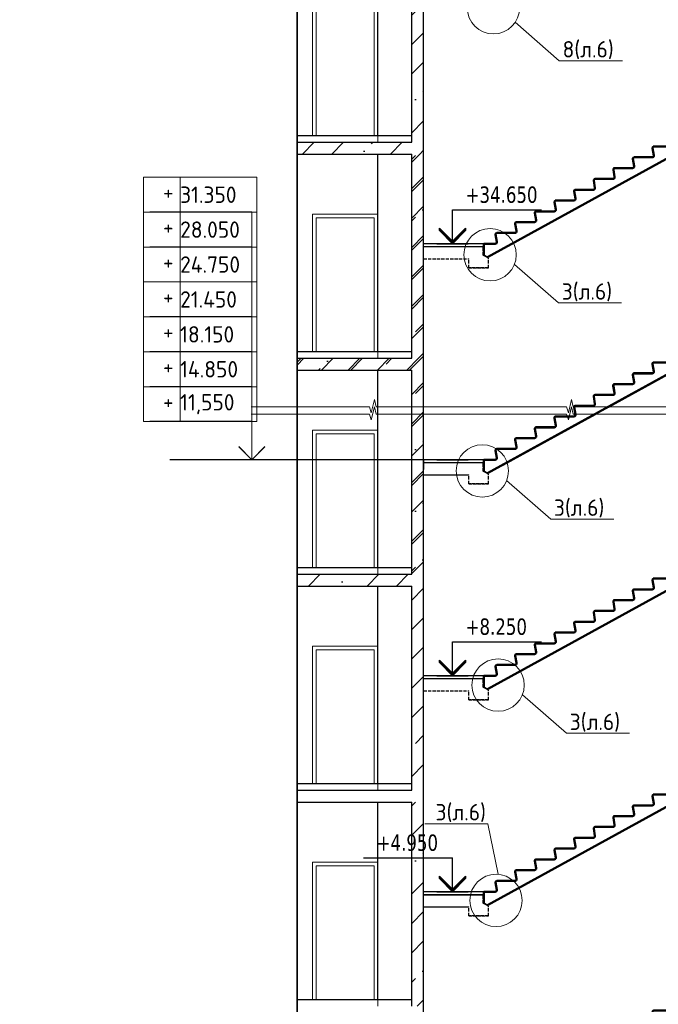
# Model space of a CAD drawing. Header units: millimetres. Extents: x 259029 to 2494469, y -731578 to -57567.
# Tile 100 of 207: x 348615 to 358379, y -553742 to -538699. Entities that reach past the tile are written whole.
import ezdxf
from ezdxf import colors
from ezdxf.entities.mleader import LeaderData, LeaderLine
from ezdxf.math import Vec2, Vec3

# ---------------------------------------------------------------- set-up
doc = ezdxf.new("R2010")
doc.units = ezdxf.units.MM
doc.linetypes.add('______2', pattern=[270, 200, -70])
doc.layers.get('Defpoints').update_dxf_attribs({"color": 140})
for name, color, linetype, lineweight in [('RAZMER', 100, 'Continuous', 15), ('Standard', 7, 'Continuous', 25), ('АС-Таблицы', 7, 'Continuous', 20), ('Выноски', 20, 'Continuous', 20), ('Общий01', 7, 'Continuous', 13), ('отметки', 243, 'Continuous', 18), ('ПЛИТА', 152, 'Continuous', 35), ('Размеры кладочные', 3, 'Continuous', 20), ('РАЗРЕЗЫ', 10, 'Continuous', 60), ('Символы 0.20', 1, 'Continuous', 20), ('Стена', 7, 'Continuous', 50), ('Стена_ бетон не несущ.', 253, 'Continuous', 35), ('Стена_ бетон несущ.', 253, 'Continuous', 70)]:
    doc.layers.add(name, color=color, linetype=linetype, lineweight=lineweight)
doc.styles.add('TAHOMA', font='tahoma.ttf')
doc.styles.add('ГОСТ', font='GOST_Common.ttf')
pattern_1 = [(45, (-468037.47, -191107), (-449.0128, 449.0128), []), (45, (-467588.45, -191107), (-449.0128, 449.0128), [793.75, -158.75, 0, -158.75])]
pattern_2 = [(45, (-468037.47, -210907), (-449.0128, 449.0128), []), (45, (-467588.45, -210907), (-449.0128, 449.0128), [793.75, -158.75, 0, -158.75])]

# ---------------------------------------------------------------- blocks, each defined once
blk = doc.blocks.new('*T249')
at = {"layer": 'Defpoints', "color": 8, "linetype": 'ByBlock', "lineweight": 0, "transparency": 16777216}
for p, q in [((0, 0), (1734, 0)), ((0, 0), (0, -3733)), ((561, 0), (561, -3733)), ((1734, 0), (1734, -3733)), ((0, -533), (1734, -533)), ((0, -1067), (1734, -1067)), ((0, -1600), (1734, -1600)), ((0, -2133), (1734, -2133)), ((0, -2667), (1734, -2667)), ((0, -3200), (1734, -3200)), ((0, -3733), (1734, -3733))]:
    blk.add_line(p, q, dxfattribs=at)
at = {"layer": 'АС-Таблицы', "color": 0, "transparency": 16777216, "char_height": 250, "style": 'ГОСТ'}
for s, insert, width, attachment_point in [('+', (461, -100), 361.22, 3), ('31.350', (561, -267), 1173.09, 4), ('+', (461, -633), 361.22, 3), ('28.050', (561, -800), 1173.09, 4), ('24.750', (561, -1333), 1173.09, 4), ('+', (461, -1167), 361.22, 3), ('+', (461, -1700), 361.22, 3), ('21.450', (561, -1867), 1173.09, 4), ('18.150', (561, -2400), 1173.09, 4), ('+', (461, -2233), 361.22, 3), ('+', (461, -2767), 361.22, 3), ('14.850', (561, -2933), 1173.09, 4), ('11,550', (561, -3467), 1173.09, 4), ('+', (461, -3300), 361.22, 3)]:
    blk.add_mtext(s, dxfattribs=dict(at, insert=insert, width=width, attachment_point=attachment_point))
blk = doc.blocks.new('_None')
blk = doc.blocks.new('НОВЫЙ')
at = {"layer": 'Standard', "color": 5, "linetype": 'Continuous', "lineweight": 50, "transparency": 33554687}
for p, q in [((381795, -472257), (381776, -472146)), ((381796, -472122), (382011, -472122)), ((382011, -472122), (381835, -472122)), ((382011, -472122), (382011, -472298)), ((378952, -473979), (382011, -472298)), ((381495, -472422), (381476, -472311)), ((381496, -472287), (381771, -472287)), ((381195, -472587), (381176, -472476)), ((381196, -472452), (381471, -472452)), ((380896, -472617), (381171, -472617)), ((380596, -472782), (380871, -472782)), ((380895, -472752), (380876, -472641)), ((380595, -472917), (380576, -472806)), ((380295, -473082), (380276, -472971)), ((380296, -472947), (380571, -472947)), ((379995, -473247), (379976, -473136)), ((379996, -473112), (380271, -473112)), ((379695, -473412), (379676, -473301)), ((379696, -473277), (379971, -473277)), ((379395, -473577), (379376, -473466)), ((379396, -473442), (379671, -473442)), ((379095, -473742), (379076, -473631)), ((379096, -473607), (379371, -473607)), ((378895, -473772), (378895, -473837)), ((378895, -473772), (378895, -473948)), ((378895, -473772), (379071, -473772))]:
    blk.add_line(p, q, dxfattribs=at)
for centre, radius, start, end in [((381796, -472142), 20, 90, 191.3099), ((381496, -472307), 20, 90, 191.3099), ((381771, -472262), 25, 270, 11.3099), ((381196, -472472), 20, 90, 191.3099), ((381471, -472427), 25, 270, 11.3099), ((380896, -472637), 20, 90, 191.3099), ((381171, -472592), 25, 270, 11.3099), ((380596, -472802), 20, 90, 191.3099), ((380871, -472757), 25, 270, 11.3099), ((380571, -472922), 25, 270, 11.3099), ((380271, -473087), 25, 270, 11.3099), ((380296, -472967), 20, 90, 191.3099), ((379996, -473132), 20, 90, 191.3099), ((379696, -473297), 20, 90, 191.3099), ((379971, -473252), 25, 270, 11.3099), ((379396, -473462), 20, 90, 191.3099), ((379671, -473417), 25, 270, 11.3099), ((379096, -473627), 20, 90, 191.3099), ((379371, -473582), 25, 270, 11.3099), ((379071, -473747), 25, 270, 11.3099)]:
    blk.add_arc(centre, radius, start, end, dxfattribs=at)
at = {"layer": 'РАЗРЕЗЫ', "color": 5, "lineweight": 35}
for p, q in [((382011, -472298), (382011, -472122)), ((382011, -472298), (382011, -472298)), ((378895, -473948), (378895, -473772)), ((378952, -473979), (378895, -473948))]:
    blk.add_line(p, q, dxfattribs=at)
blk = doc.blocks.new('выаыв')
at = {"layer": 'Standard', "color": 7, "linetype": '______2', "lineweight": 30}
for p, q in [((482696, -473063), (483017, -472887)), ((483017, -472887), (483017, -472378)), ((486656, -473099), (486656, -472378)), ((482696, -473659), (482696, -473063)), ((482696, -473659), (482696, -473279)), ((483896, -473659), (483896, -473099)), ((486656, -473099), (483896, -473099)), ((483896, -473659), (482696, -473659)), ((483896, -473659), (482696, -473659)), ((482696, -473659), (483896, -473659)), ((483896, -473659), (482696, -473659))]:
    blk.add_line(p, q, dxfattribs=at)
at = {"layer": 'ПЛИТА', "color": 0, "lineweight": 30}
blk.add_line((483017, -472378), (486656, -472378), dxfattribs=at)

msp = doc.modelspace()

# ---------------------------------------------------------------- hatches: boundary and pattern name
at = {"layer": 'Стена_ бетон несущ.', "linetype": 'Continuous', "lineweight": 25}
h = msp.add_hatch(dxfattribs=at)
h.set_pattern_fill('ANSI35', scale=100, style=0)
h.set_pattern_definition(pattern_2)
h.paths.add_polyline_path([(354790.7, -540571.9), (354790.7, -537451.9), (354610.7, -537451.9), (354610.7, -540571.9)])
h = msp.add_hatch(dxfattribs=at)
h.set_pattern_fill('ANSI35', scale=100, style=0)
h.set_pattern_definition(pattern_2)
h.paths.add_polyline_path([(352855.6, -540571.9), (352855.6, -540751.9), (354790.7, -540751.9), (354790.7, -540571.9)])
h = msp.add_hatch(dxfattribs=at)
h.set_pattern_fill('ANSI35', scale=100, style=0)
h.set_pattern_definition(pattern_1)
h.paths.add_polyline_path([(354790.7, -543871.9), (354790.7, -540751.9), (354610.7, -540751.9), (354610.7, -543871.9)])
h = msp.add_hatch(dxfattribs=at)
h.set_pattern_fill('ANSI35', scale=100, style=0)
h.set_pattern_definition(pattern_2)
h.paths.add_polyline_path([(354790.7, -543871.9), (354790.7, -540751.9), (354610.7, -540751.9), (354610.7, -543871.9)])
h = msp.add_hatch(dxfattribs=at)
h.set_pattern_fill('ANSI35', scale=100, style=0)
h.set_pattern_definition(pattern_1)
h.paths.add_polyline_path([(352855.6, -543871.9), (352855.6, -544051.9), (354790.7, -544051.9), (354790.7, -543871.9)])
h = msp.add_hatch(dxfattribs=at)
h.set_pattern_fill('ANSI35', scale=100, style=0)
h.set_pattern_definition(pattern_2)
h.paths.add_polyline_path([(352855.6, -543871.9), (352855.6, -544051.9), (354790.7, -544051.9), (354790.7, -543871.9)])
h = msp.add_hatch(dxfattribs=at)
h.set_pattern_fill('ANSI35', scale=100, style=0)
h.set_pattern_definition(pattern_1)
h.paths.add_polyline_path([(354790.7, -547171.9), (354790.7, -544051.9), (354610.7, -544051.9), (354610.7, -547171.9)])
h = msp.add_hatch(dxfattribs=at)
h.set_pattern_fill('ANSI35', scale=100, style=0)
h.set_pattern_definition(pattern_2)
h.paths.add_polyline_path([(354790.7, -547171.9), (354790.7, -544051.9), (354610.7, -544051.9), (354610.7, -547171.9)])
h = msp.add_hatch(dxfattribs=at)
h.set_pattern_fill('ANSI35', scale=100, style=0)
h.set_pattern_definition(pattern_1)
h.paths.add_polyline_path([(352855.6, -547171.9), (352855.6, -547351.9), (354790.7, -547351.9), (354790.7, -547171.9)])
h = msp.add_hatch(dxfattribs=at)
h.set_pattern_fill('ANSI35', scale=100, style=0)
h.set_pattern_definition(pattern_1)
h.paths.add_polyline_path([(354790.7, -550471.9), (354790.7, -547351.9), (354610.7, -547351.9), (354610.7, -550471.9)])
h = msp.add_hatch(dxfattribs=at)
h.set_pattern_fill('ANSI35', scale=100, style=0)
h.set_pattern_definition(pattern_1)
h.paths.add_polyline_path([(354790.7, -553771.9), (354790.7, -550651.9), (354610.7, -550651.9), (354610.7, -553771.9)])

# ---------------------------------------------------------------- linework, layer by layer
at = {"color": 0}
msp.add_line((354992.6, -545421.9), (350909.8, -545421.9), dxfattribs=at)
at = {"layer": 'RAZMER', "color": 30, "ltscale": 100}
for p, q in [((352165.8, -541636.2, 0), (350603.3, -541636.2, 0)), ((352165.8, -544824.6, 0), (352165.8, -541636.2, 0)), ((352165.8, -542169.5, 0), (350603.3, -542169.5, 0)), ((352165.8, -542702.9, 0), (350603.3, -542702.9, 0)), ((352165.8, -543236.2, 0), (350603.3, -543236.2, 0)), ((352165.8, -543769.5, 0), (350603.3, -543769.5, 0)), ((352165.8, -544302.9, 0), (350603.3, -544302.9, 0)), ((352165.8, -544977.2, 0), (352165.8, -544377.2, 0)), ((352165.8, -544830.9, 0), (350603.3, -544830.9, 0))]:
    msp.add_line(p, q, dxfattribs=at)
at = {"layer": 'RAZMER'}
msp.add_line((352165.8, -544821.9, 0), (352165.8, -545421.9), dxfattribs=at)
at = {"layer": 'Standard', "color": 7, "linetype": 'Continuous', "lineweight": 25}
for p, q in [((354610.7, -540571.9), (354610.7, -537451.9)), ((354790.7, -544051.9), (354790.7, -538529.2)), ((354790.7, -544051.9), (354790.7, -538529.2)), ((354790.7, -540751.9), (354790.7, -538721.9)), ((354790.7, -542121.9), (354790.7, -540571.9)), ((354790.7, -542121.9), (354790.7, -540571.9)), ((354610.7, -543871.9), (354610.7, -540751.9)), ((354610.7, -543871.9), (354610.7, -540751.9)), ((355232.6, -542121.9), (355232.6, -541601.9)), ((355232.6, -541601.9), (356592.6, -541601.9)), ((355232.6, -542121.9), (355232.6, -541601.9)), ((355232.6, -541601.9), (356592.6, -541601.9)), ((355032.6, -541921.9), (355032.6, -541881.9)), ((355032.6, -541881.9), (355232.6, -542081.9)), ((355032.6, -541921.9), (355032.6, -541881.9)), ((355032.6, -541881.9), (355232.6, -542081.9)), ((355232.6, -542101.9), (355032.6, -541901.9)), ((355232.6, -542101.9), (355032.6, -541901.9)), ((355232.6, -542121.9), (355032.6, -541921.9)), ((355232.6, -542121.9), (355032.6, -541921.9)), ((355232.6, -542081.9), (355432.6, -541881.9)), ((355232.6, -542081.9), (355432.6, -541881.9)), ((355432.6, -541901.9), (355232.6, -542101.9)), ((355432.6, -541901.9), (355232.6, -542101.9)), ((355432.6, -541921.9), (355232.6, -542121.9)), ((355432.6, -541921.9), (355232.6, -542121.9)), ((355432.6, -541881.9), (355432.6, -541901.9)), ((355432.6, -541881.9), (355432.6, -541901.9)), ((355432.6, -541901.9), (355432.6, -541921.9)), ((355432.6, -541901.9), (355432.6, -541921.9)), ((354992.6, -542121.9), (355472.6, -542121.9)), ((354992.6, -542121.9), (355472.6, -542121.9)), ((354790.7, -545421.9), (354790.7, -543871.9)), ((354790.7, -545421.9), (354790.7, -543871.9)), ((354610.7, -547171.9), (354610.7, -544051.9)), ((354610.7, -547171.9), (354610.7, -544051.9)), ((354790.7, -553951.9), (354790.7, -544724)), ((354992.6, -545421.9), (355472.6, -545421.9)), ((354790.7, -547351.9), (354790.7, -545571.9)), ((354790.7, -550651.9), (354790.7, -547171.9)), ((354610.7, -550471.9), (354610.7, -547351.9)), ((355232.6, -548721.9), (355232.6, -548201.9)), ((355232.6, -548201.9), (356592.6, -548201.9)), ((355032.6, -548521.9), (355032.6, -548481.9)), ((355032.6, -548481.9), (355232.6, -548681.9)), ((355232.6, -548701.9), (355032.6, -548501.9)), ((355232.6, -548721.9), (355032.6, -548521.9)), ((355232.6, -548681.9), (355432.6, -548481.9)), ((355432.6, -548501.9), (355232.6, -548701.9)), ((355432.6, -548521.9), (355232.6, -548721.9)), ((355432.6, -548481.9), (355432.6, -548501.9)), ((355432.6, -548501.9), (355432.6, -548521.9)), ((354992.6, -548721.9), (355472.6, -548721.9)), ((354790.7, -552021.9), (354790.7, -550471.9)), ((354610.7, -553771.9), (354610.7, -550651.9)), ((353872.6, -551501.9), (355232.6, -551501.9)), ((355232.6, -552021.9), (355232.6, -551501.9)), ((355032.6, -551821.9), (355032.6, -551781.9)), ((355032.6, -551781.9), (355232.6, -551981.9)), ((355232.6, -552001.9), (355032.6, -551801.9)), ((355232.6, -552021.9), (355032.6, -551821.9)), ((355232.6, -551981.9), (355432.6, -551781.9)), ((355432.6, -551801.9), (355232.6, -552001.9)), ((355432.6, -551821.9), (355232.6, -552021.9)), ((355432.6, -551781.9), (355432.6, -551801.9)), ((355432.6, -551801.9), (355432.6, -551821.9)), ((354992.6, -552021.9), (355472.6, -552021.9))]:
    msp.add_line(p, q, dxfattribs=at)
at = {"layer": 'Standard', "color": 7, "linetype": 'Continuous', "lineweight": 13}
for p, q in [((353146.7, -538427.9), (353146.7, -540471.9)), ((354034.7, -540471.9), (354034.7, -538427.9)), ((354034.7, -541727.9), (353146.7, -541727.9)), ((353146.7, -541727.9), (353146.7, -543771.9)), ((354034.7, -541727.9), (353146.7, -541727.9)), ((353146.7, -541727.9), (353146.7, -543771.9)), ((354034.7, -543771.9), (354034.7, -541727.9)), ((354034.7, -543771.9), (354034.7, -541727.9)), ((354034.7, -545027.9), (353146.7, -545027.9)), ((353146.7, -545027.9), (353146.7, -547071.9)), ((354034.7, -547071.9), (354034.7, -545027.9)), ((354034.7, -548327.9), (353146.7, -548327.9)), ((353146.7, -548327.9), (353146.7, -550371.9)), ((354034.7, -550371.9), (354034.7, -548327.9)), ((354034.7, -551627.9), (353146.7, -551627.9)), ((353146.7, -551627.9), (353146.7, -553671.9)), ((354034.7, -553671.9), (354034.7, -551627.9))]:
    msp.add_line(p, q, dxfattribs=at)
at = {"layer": 'Standard', "color": 1, "linetype": 'Continuous', "lineweight": 50, "transparency": 33554687}
for p, q in [((358310.4, -544072), (358291.1, -543960.9)), ((357615.5, -544613.4), (358526.4, -544112.7)), ((358010.4, -544237), (357991.1, -544125.9)), ((358010.7, -544101.9), (358285.8, -544101.9)), ((357710.4, -544402), (357691.1, -544290.9)), ((357710.7, -544266.9), (357985.8, -544266.9)), ((357410.4, -544567), (357391.1, -544455.9)), ((357410.7, -544431.9), (357685.8, -544431.9)), ((357110.7, -544596.9), (357385.8, -544596.9)), ((355999.9, -545501.4), (357414.2, -544724)), ((356810.4, -544897), (356791.1, -544785.9)), ((356810.7, -544761.9), (357085.8, -544761.9)), ((357110.4, -544732), (357109, -544724)), ((356510.4, -545062), (356491.1, -544950.9)), ((356510.7, -544926.9), (356785.8, -544926.9)), ((356210.4, -545227), (356191.1, -545115.9)), ((356210.7, -545091.9), (356485.8, -545091.9)), ((355910.7, -545256.9), (356185.8, -545256.9))]:
    msp.add_line(p, q, dxfattribs=at)
for centre, radius, start, end in [((358310.7, -543956.9), 20, 90, 191.30993), ((358285.8, -544076.9), 25, 270, 11.30993), ((357985.8, -544241.9), 25, 270, 11.30993), ((358010.7, -544121.9), 20, 90, 191.30993), ((357710.7, -544286.9), 20, 90, 191.30993), ((357410.7, -544451.9), 20, 90, 191.30993), ((357685.8, -544406.9), 25, 270, 11.30993), ((357110.7, -544616.9), 20, 90, 169.72002), ((357385.8, -544571.9), 25, 270, 11.30993), ((356810.7, -544781.9), 20, 90, 191.30993), ((357085.8, -544736.9), 25, 270, 11.30993), ((356510.7, -544946.9), 20, 90, 191.30993), ((356785.8, -544901.9), 25, 270, 11.30993), ((356210.7, -545111.9), 20, 90, 191.30993), ((356485.8, -545066.9), 25, 270, 11.30993), ((355910.7, -545276.9), 20, 90, 190.6777), ((356185.8, -545231.9), 25, 270, 11.30993)]:
    msp.add_arc(centre, radius, start, end, dxfattribs=at)
at = {"layer": 'Общий01', "color": 7, "linetype": 'Continuous', "lineweight": 25}
for p, q in [((354610.7, -540471.9), (352855.6, -540471.9)), ((352855.6, -540571.9), (354610.7, -540571.9)), ((352855.6, -540751.9), (354610.7, -540751.9)), ((354610.7, -543771.9), (352855.6, -543771.9)), ((354610.7, -543771.9), (352855.6, -543771.9)), ((352855.6, -543871.9), (354610.7, -543871.9)), ((352855.6, -543871.9), (354610.7, -543871.9)), ((352855.6, -544051.9), (354610.7, -544051.9)), ((352855.6, -544051.9), (354610.7, -544051.9)), ((354610.7, -547071.9), (352855.6, -547071.9)), ((352855.6, -547171.9), (354610.7, -547171.9)), ((352855.6, -547351.9), (354610.7, -547351.9)), ((354610.7, -550371.9), (352855.6, -550371.9)), ((352855.6, -550471.9), (354610.7, -550471.9)), ((352855.6, -550651.9), (354610.7, -550651.9)), ((354610.7, -553671.9), (352855.6, -553671.9))]:
    msp.add_line(p, q, dxfattribs=at)
at = {"layer": 'отметки', "linetype": 'Continuous', "lineweight": 25, "ltscale": 100}
msp.add_lwpolyline([(352365.8, -545221.9), (352165.8, -545421.9), (351965.8, -545221.9)], dxfattribs=at)
at = {"layer": 'отметки', "linetype": 'Continuous', "lineweight": 25, "ltscale": 100, "elevation": 0}
msp.add_lwpolyline([(352365.8, -545224.6), (352165.8, -545424.6), (351965.8, -545224.6)], dxfattribs=at)
at = {"layer": 'ПЛИТА', "color": 0}
for p, q in [((352855.6, -533746.3), (352855.6, -561166.9)), ((355700.5, -552071.9), (354790.7, -552071.9))]:
    msp.add_line(p, q, dxfattribs=at)
at = {"layer": 'ПЛИТА', "color": 0, "lineweight": 30}
for p, q in [((354790.7, -545651.9), (355480.8, -545652)), ((354790.7, -552251.9), (355480.8, -552252))]:
    msp.add_line(p, q, dxfattribs=at)
at = {"layer": 'Размеры кладочные'}
for points in [[(355287.4, -544613.4), (354064.5, -544613.4), (354038.9, -544503), (353990.1, -544703.3), (353962.6, -544613.4), (352153.6, -544613.4)], [(358301.2, -544613.4), (357078.3, -544613.4), (357052.7, -544503), (357003.9, -544703.3), (356976.4, -544613.4), (355287.4, -544613.4)], [(361315.1, -544613.4), (360092.2, -544613.4), (360066.6, -544503), (360017.8, -544703.3), (359990.3, -544613.4), (358301.2, -544613.4)], [(355287.4, -544724), (354064.5, -544724), (354038.9, -544613.6), (353990.1, -544813.9), (353962.6, -544724), (352153.6, -544724)], [(358301.2, -544724), (357078.3, -544724), (357052.7, -544613.6), (357003.9, -544813.9), (356976.4, -544724), (355287.4, -544724)], [(361315.1, -544724), (360092.2, -544724), (360066.6, -544613.6), (360017.8, -544813.9), (359990.3, -544724), (358301.2, -544724)]]:
    msp.add_lwpolyline(points, dxfattribs=at)
at = {"layer": 'Символы 0.20'}
for centre in [(355858.2, -538516.5), (355807.3, -542290.4), (355688.5, -545592.9), (355929.5, -548865), (355898.2, -552154.7)]:
    msp.add_circle(centre, 400, dxfattribs=at)
at = {"layer": 'Стена', "color": 7, "linetype": 'Continuous', "lineweight": 25}
for p, q in [((355890.7, -542121.9), (354790.7, -542121.9)), ((355890.7, -542121.9), (354790.7, -542121.9)), ((355915.9, -542121.9), (354790.7, -542121.9)), ((355890.7, -545421.9), (354790.7, -545421.9)), ((354790.7, -545421.9), (354790.7, -545571.9)), ((355774.7, -545421.9), (354790.7, -545421.9)), ((355890.7, -548721.9), (354790.7, -548721.9)), ((355730.5, -548722.1), (354790.7, -548721.9)), ((355890.7, -552021.9), (354790.7, -552021.9)), ((355710.5, -552022.4), (354790.7, -552021.9))]:
    msp.add_line(p, q, dxfattribs=at)
at = {"layer": 'Стена_ бетон не несущ.', "color": 45, "linetype": 'Continuous', "lineweight": 25}
for p, q in [((354090.7, -540471.9), (354090.7, -537451.9)), ((354090.7, -543771.9), (354090.7, -540751.9)), ((354090.7, -543771.9), (354090.7, -540751.9)), ((354090.7, -547071.9), (354090.7, -544051.9)), ((354090.7, -547071.9), (354090.7, -544051.9)), ((354090.7, -550371.9), (354090.7, -547351.9)), ((354090.7, -553671.9), (354090.7, -550651.9))]:
    msp.add_line(p, q, dxfattribs=at)
at = {"layer": 'Стена_ бетон не несущ.', "color": 7, "linetype": 'Continuous', "lineweight": 13}
for p, q in [((353090.7, -538371.9), (353090.7, -540471.9)), ((354090.7, -540571.9), (354090.7, -538371.9)), ((354090.7, -541671.9), (353090.7, -541671.9)), ((353090.7, -541671.9), (353090.7, -543771.9)), ((354090.7, -541671.9), (353090.7, -541671.9)), ((353090.7, -541671.9), (353090.7, -543771.9)), ((354090.7, -543871.9), (354090.7, -541671.9)), ((354090.7, -543871.9), (354090.7, -541671.9)), ((354090.7, -544971.9), (353090.7, -544971.9)), ((353090.7, -544971.9), (353090.7, -547071.9)), ((354090.7, -547171.9), (354090.7, -544971.9)), ((354090.7, -548271.9), (353090.7, -548271.9)), ((353090.7, -548271.9), (353090.7, -550371.9)), ((354090.7, -550471.9), (354090.7, -548271.9)), ((354090.7, -551571.9), (353090.7, -551571.9)), ((353090.7, -551571.9), (353090.7, -553671.9)), ((354090.7, -553771.9), (354090.7, -551571.9))]:
    msp.add_line(p, q, dxfattribs=at)

# ---------------------------------------------------------------- block references
msp.add_blockref('*T249', (350507.5, -541106.6, 0))
at = {"layer": 'РАЗРЕЗЫ', "color": 2, "lineweight": -2}
for p in [(-23184.3, -68350.2), (-23184.3, -71650.2), (-23184.3, -74950.2), (-23184.3, -78250.2), (-23184.3, -81550.2)]:
    msp.add_blockref('НОВЫЙ', p, dxfattribs=at)
at = {"layer": 'РАЗРЕЗЫ', "color": 2, "lineweight": -2, "xscale": -0.25, "yscale": 0.25, "zscale": 0.25}
for p in [(476454.8, -424077.3), (476454.8, -427377.3), (476454.8, -430677.3), (476454.8, -433977.3)]:
    msp.add_blockref('выаыв', p, dxfattribs=at)

# ---------------------------------------------------------------- texts
at = {"layer": 'Standard', "color": 7, "linetype": 'Continuous', "lineweight": 25, "char_height": 250, "attachment_point": 7, "style": 'TAHOMA'}
for s, insert, width in [('\\W0.86;+34.650', (355432.6, -541501.9), 1183.813), ('\\W0.86;+8.250', (355432.6, -548101.9), 1028.162), ('\\W0.86;+4.950', (354072.6, -551401.9), 1028.162)]:
    msp.add_mtext(s, dxfattribs=dict(at, insert=insert, width=width))
at = {"layer": 'Выноски'}
note = msp.add_mtext_static_columns([''] * 2, width=18604.939, gutter_width=10240.1, height=0, dxfattribs=dict(at, insert=(295601.8, -509833), char_height=250, attachment_point=1, style='ГОСТ'))
for column, words in zip([note] + note.columns.linked_columns, ['\\pi8790.91665;Общие указания:\\P\\pi570.45,l346.2,t2000;1.^IСтроительство здания должно производиться в соответствии с проектом производства работ (ППР). при {\\H1.66663x; }\\P\\pi0,t346.2;отсутствии проекта ППР в производство строительно-монтажных работ запрещается. {\\H1.18896x; }\\P\\pi570.45,t2000;2.^IМонтаж сборных конструкций вести в соответствии с требованиями СП 70.13330.2012 "Несущие и {\\H1.54818x; }\\P\\pi0,t346.2;ограждающие конструкции "(акт.ред. СНиП 3.03.01-87*).{\\H1.62844x;\\C0; \\H0.61408x;\\P\\pi570.45,t2000;}3.^IВсе сварные работы следует вести в соответствии с ГОСТ 5264-80* "Ручная дуговая сварка.Соединения {\\H1.20169x; }\\P\\pi0,t346.2;сварные" и  ГОСТ 14098-2014 "Соединения сварные арматуры и закладных деталей железобетонных конструкций". {\\H1.54394x; }\\PСварку вести электродами типа Э42А. {\\H1.42985x;\\C0; \\H0.69937x;\\P\\pi570.45,t2000;}4.^IВсе металлические конструкции окрасить эмалью ПФ-1189 по ГОСТ 6465-79 в два слоя. Эмаль наносить на {\\H1.46788x; }\\P\\pi0,t346.2;грунтовку ГФ-021 по ГОСТ 25129-82 (первый слой - на заводе-изготовителе, второй слой - на монтаже).{\\H1.65521x;\\C0; \\H0.60415x;\\P\\pi10052.46968,l0,tz;\\H1.55946x; \\H0.64125x;\\P\\H1.64685x; \\H0.60722x;\\P\\pi812.5,l41.6675;\\H1.23852x; \\H0.80742x;\\P}', '']):
    column.text = words

# ---------------------------------------------------------------- leaders
at = {"layer": 'Символы 0.20'}
ml = msp.add_multileader_mtext('Standard', dxfattribs=at)
ml.set_content('8(л.6)', color=256, style='ГОСТ')
ml.set_leader_properties(color=256, linetype='ByLayer', lineweight=-1)
ml.set_arrow_properties(name='NONE')
ml.build(insert=Vec2(0, 0))
ml.multileader.update_dxf_attribs({"text_left_attachment_type": 6, "text_right_attachment_type": 6, "dogleg_length": 0.25, "arrow_head_size": 200, "scale": 100})
ctx = ml.context
ctx.base_point, ctx.scale, ctx.char_height, ctx.arrow_head_size, ctx.landing_gap_size, ctx.plane_origin = Vec3(356889.8, -539326.3), 100, 250, 200, 25, Vec3(357374.1, -539628.1)
ctx.left_attachment, ctx.right_attachment = 6, 6
notes = []
notes.append((ctx, [(0, (1, 1, 0), (356864.8, -539326.3), (1, 0), 25, [(0, [(356191, -538738.4)], 0, [])])]))
ctx.mtext.insert, ctx.mtext.width, ctx.mtext.defined_height, ctx.mtext.flow_direction = Vec3(356914.8, -539026.3), 1094.387, 742.8, 5
ml = msp.add_multileader_mtext('Standard', dxfattribs=at)
ml.set_content('3(л.6)', color=256, style='ГОСТ')
ml.set_leader_properties(color=256, linetype='ByLayer', lineweight=-1)
ml.set_arrow_properties(name='NONE')
ml.build(insert=Vec2(0, 0))
ml.multileader.update_dxf_attribs({"text_left_attachment_type": 6, "text_right_attachment_type": 6, "dogleg_length": 0.25, "arrow_head_size": 200, "scale": 100})
ctx = ml.context
ctx.base_point, ctx.scale, ctx.char_height, ctx.arrow_head_size, ctx.landing_gap_size, ctx.plane_origin = Vec3(356877.5, -543027), 100, 250, 200, 25, Vec3(357361.8, -543328.8)
ctx.left_attachment, ctx.right_attachment = 6, 6
notes.append((ctx, [(0, (1, 1, 0), (356852.5, -543027), (1, 0), 25, [(0, [(356178.7, -542439)], 0, [])])]))
ctx.mtext.insert, ctx.mtext.width, ctx.mtext.defined_height, ctx.mtext.flow_direction = Vec3(356902.5, -542727), 1094.387, 742.8, 5
ml = msp.add_multileader_mtext('Standard', dxfattribs=at)
ml.set_content('3(л.6)', color=256, style='ГОСТ')
ml.set_leader_properties(color=256, linetype='ByLayer', lineweight=-1)
ml.set_arrow_properties(name='NONE')
ml.build(insert=Vec2(0, 0))
ml.multileader.update_dxf_attribs({"text_left_attachment_type": 6, "text_right_attachment_type": 6, "dogleg_length": 0.25, "arrow_head_size": 200, "scale": 100})
ctx = ml.context
ctx.base_point, ctx.scale, ctx.char_height, ctx.arrow_head_size, ctx.landing_gap_size, ctx.plane_origin = Vec3(356758.6, -546329.5), 100, 250, 200, 25, Vec3(357242.9, -546631.3)
ctx.left_attachment, ctx.right_attachment = 6, 6
notes.append((ctx, [(0, (1, 1, 0), (356733.6, -546329.5), (1, 0), 25, [(0, [(356059.8, -545741.6)], 0, [])])]))
ctx.mtext.insert, ctx.mtext.width, ctx.mtext.defined_height, ctx.mtext.flow_direction = Vec3(356783.6, -546029.5), 1094.387, 742.8, 5
ml = msp.add_multileader_mtext('Standard', dxfattribs=at)
ml.set_content('3(л.6)', color=256, style='ГОСТ')
ml.set_leader_properties(color=256, linetype='ByLayer', lineweight=-1)
ml.set_arrow_properties(name='NONE')
ml.build(insert=Vec2(0, 0))
ml.multileader.update_dxf_attribs({"text_left_attachment_type": 6, "text_right_attachment_type": 6, "dogleg_length": 0.25, "arrow_head_size": 200, "scale": 100})
ctx = ml.context
ctx.base_point, ctx.scale, ctx.char_height, ctx.arrow_head_size, ctx.landing_gap_size, ctx.plane_origin = Vec3(356999.7, -549601.6), 100, 250, 200, 25, Vec3(357484, -549903.4)
ctx.left_attachment, ctx.right_attachment = 6, 6
notes.append((ctx, [(0, (1, 1, 0), (356974.7, -549601.6), (1, 0), 25, [(0, [(356300.9, -549013.7)], 0, [])])]))
ctx.mtext.insert, ctx.mtext.width, ctx.mtext.defined_height, ctx.mtext.flow_direction = Vec3(357024.7, -549301.6), 1094.387, 742.8, 5
ml = msp.add_multileader_mtext('Standard', dxfattribs=at)
ml.set_content('3(л.6)', color=256, style='ГОСТ')
ml.set_leader_properties(color=256, linetype='ByLayer', lineweight=-1)
ml.set_arrow_properties(name='NONE')
ml.build(insert=Vec2(0, 0))
ml.multileader.update_dxf_attribs({"text_left_attachment_type": 6, "text_right_attachment_type": 6, "dogleg_length": 0.25, "arrow_head_size": 200, "scale": 100})
ctx = ml.context
ctx.base_point, ctx.scale, ctx.char_height, ctx.arrow_head_size, ctx.landing_gap_size, ctx.plane_origin = Vec3(354948.2, -550982.2), 100, 250, 200, 25, Vec3(357414.1, -553266.3)
ctx.left_attachment, ctx.right_attachment = 6, 6
notes.append((ctx, [(1, (1, 1, 0), (355773.2, -550982.2), (-1, 0), 25, [(0, [(355930.9, -551756.1)], 0, [])])]))
ctx.mtext.insert, ctx.mtext.width, ctx.mtext.defined_height, ctx.mtext.flow_direction = Vec3(354973.2, -550682.2), 1094.387, 742.8, 5
for ctx, leaders in notes:
    for number, flags, end, landing, length, lines in leaders:
        leader = LeaderData()
        leader.index, (leader.has_last_leader_line, leader.has_dogleg_vector, leader.attachment_direction) = number, flags
        leader.last_leader_point, leader.dogleg_vector, leader.dogleg_length = Vec3(end), Vec3(landing), length
        for number, points, colour, breaks in lines:
            line = LeaderLine()
            line.index, line.vertices, line.color, line.breaks = number, Vec3.list(points), colors.encode_raw_color(colour), breaks
            leader.lines.append(line)
        ctx.leaders.append(leader)

doc.saveas('drawing.dxf')
